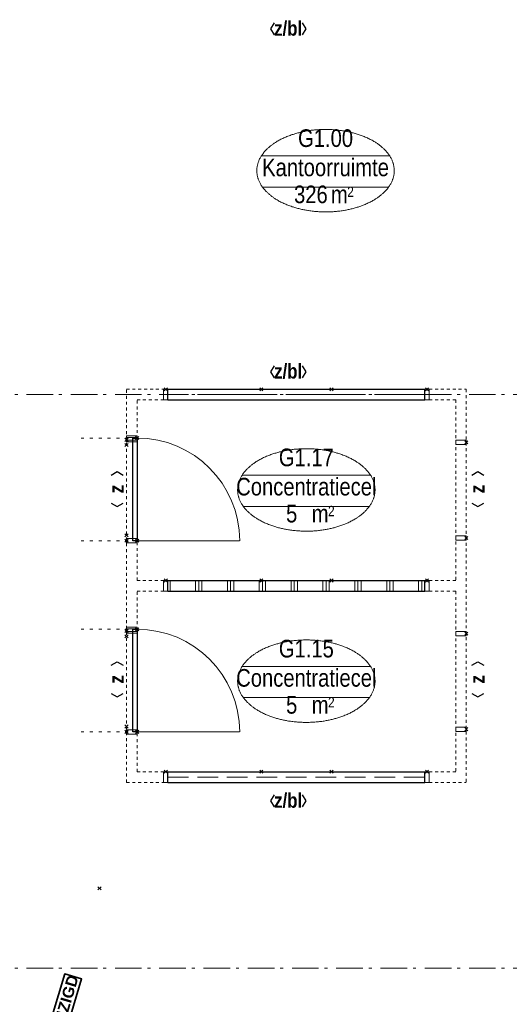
# Model space of a CAD drawing. Header units: millimetres. Extents: x 293454 to 524618, y 211738 to 307297.
# Tile 142 of 152: x 505013 to 509623, y 268354 to 277622. Entities that reach past the tile are written whole.
import ezdxf
from ezdxf.enums import TextEntityAlignment as Align

# ---------------------------------------------------------------- set-up
doc = ezdxf.new("R2010")
doc.units = ezdxf.units.MM
doc.header["$LTSCALE"] = 400
doc.header["$PDMODE"] = 3
doc.header["$PDSIZE"] = 15
for name, pattern in [('STYLE_02', [0.694427, 0.486069, -0.208359]), ('STYLE_05', [0.208282, 0.069427, -0.138855]), ('STYLE_06', [1.041641, 0.625, -0.208282, 0.069427, -0.138931]), ('STYLE_21', [0.138889, 0.069444, -0.069444])]:
    doc.linetypes.add(name, pattern=pattern)
for name, color, linetype, lineweight in [('Interieur-deur', 43, 'Continuous', 9), ('Interieur-scheidingswand-horizontaal', 5, 'Continuous', 25), ('Interieur-systeemwand glas', 140, 'STYLE_21', 15), ('Kozijnmerken', 43, 'Continuous', 9), ('Lijn-stramien', 5, 'STYLE_06', 9), ('None', 7, 'Continuous', 9), ('Ruimtenummers', 5, 'Continuous', 25), ('Wijzigingspijlen', 43, 'Continuous', 9)]:
    doc.layers.add(name, color=color, linetype=linetype, lineweight=lineweight)
doc.styles.add('Arial (bold)', font='arialbd.ttf', dxfattribs={"height": 132.291667})
doc.styles.add('Arial Narrow', font='ARIALN.TTF', dxfattribs={"height": 222.25})
doc.styles.add('Arial Narrow (bold)', font='ARIALNB.TTF', dxfattribs={"height": 172.861111})

# ---------------------------------------------------------------- blocks, each defined once
blk = doc.blocks.new('Ruimtenummer UV 50')
at = {"layer": 'Ruimtenummers', "color": 8, "lineweight": 5}
for p, q in [((602.2, 156.5), (-602.3, 156.5)), ((594.7, -137.5), (-594.8, -137.5))]:
    blk.add_line(p, q, dxfattribs=at)
blk.add_open_spline([(-323.4, 353.8), (-173.3, 405.8), (173.3, 405.8), (323.4, 353.8), (473.5, 301.8), (560.1, 211.8), (646.8, 121.7), (646.8, 17.7), (646.8, -86.3), (560.1, -176.3), (473.5, -266.4), (323.4, -318.4), (173.3, -370.4), (-173.3, -370.4), (-323.4, -318.4), (-473.5, -266.4), (-560.2, -176.3), (-646.8, -86.3), (-646.8, 17.7), (-646.8, 121.7), (-560.2, 211.8), (-473.5, 301.8), (-323.4, 353.8)], degree=2, knots=[0, 0, 0, 0.09962, 0.19924, 0.19924, 0.283607, 0.283607, 0.349619, 0.349619, 0.415638, 0.415638, 0.5, 0.5, 0.59962, 0.69924, 0.69924, 0.783607, 0.783607, 0.849619, 0.849619, 0.915638, 0.915638, 1, 1, 1], dxfattribs=at)
at = {"layer": 'Ruimtenummers', "attachment_point": 2, "style": 'Arial Narrow'}
for s, insert, char_height in [(' m', (103.6, -122.2), 165.95), (' 2', (220.1, -132.8), 96.8)]:
    blk.add_mtext(s, dxfattribs=dict(at, insert=insert, char_height=char_height))
at = {"layer": 'Ruimtenummers', "style": 'Arial Narrow'}
for tag, p in [('Nummer', (0, 406.9)), ('Naam', (0, 131.7)), ('Oppervlak', (-137.9, -122.2))]:
    blk.add_attdef(tag, text='', height=165.9, dxfattribs=at).set_placement(p, align=Align.TOP_CENTER)
blk = doc.blocks.new('*X616')
at = {"layer": 'None', "lineweight": 9}
for p, q in [((360, -1850), (360, -1750)), ((600, -1850), (600, -1750)), ((630, -1850), (630, -1750)), ((660, -1850), (660, -1750)), ((900, -1850), (900, -1750)), ((930, -1850), (930, -1750)), ((960, -1850), (960, -1750)), ((1200, -1850), (1200, -1750)), ((1230, -1850), (1230, -1750)), ((1260, -1850), (1260, -1750)), ((1500, -1850), (1500, -1750)), ((1530, -1850), (1530, -1750)), ((1560, -1850), (1560, -1750)), ((1800, -1850), (1800, -1750)), ((1830, -1850), (1830, -1750)), ((1860, -1850), (1860, -1750)), ((2100, -1850), (2100, -1750)), ((2130, -1850), (2130, -1750)), ((2160, -1850), (2160, -1750)), ((2400, -1850), (2400, -1750)), ((2430, -1850), (2430, -1750)), ((2460, -1850), (2460, -1750)), ((2700, -1850), (2700, -1750)), ((2730, -1850), (2730, -1750))]:
    blk.add_line(p, q, dxfattribs=at)
blk = doc.blocks.new('systeemwandstijl 900 hoh')
at = {"layer": 'Interieur-systeemwand glas', "color": 43, "linetype": 'Continuous', "lineweight": 9}
blk.add_lwpolyline([(0, 20), (100, 20), (100, -20), (0, -20)], close=True, dxfattribs=at)
at = {"layer": 'Interieur-systeemwand glas', "color": 43, "linetype": 'Continuous', "lineweight": 15}
for p in [(0, 900), (0, 0)]:
    blk.add_point(p, dxfattribs=at)
blk = doc.blocks.new('Deur systeemwand 950')
at = {"layer": 'Interieur-deur', "color": 140, "linetype": 'Continuous', "lineweight": 15}
blk.add_line((0, 1063.8), (0, 100), dxfattribs=at)
at = {"layer": 'Interieur-deur', "color": 92, "linetype": 'Continuous', "lineweight": 25}
blk.add_lwpolyline([(-966, 100), (0, 100), (0, 60), (-966, 60)], close=True, dxfattribs=at)
at = {"layer": 'Interieur-deur', "color": 140, "linetype": 'Continuous', "lineweight": 15}
blk.add_arc((0, 100), 966, 90, 180, dxfattribs=at)
at = {"layer": 'Interieur-systeemwand glas', "color": 43, "linetype": 'Continuous', "lineweight": 9}
for points in [[(-986, 100), (-946, 100), (-946, 0), (-986, 0)], [(-20, 100), (20, 100), (20, 0), (-20, 0)]]:
    blk.add_lwpolyline(points, close=True, dxfattribs=at)
at = {"layer": 'Lijn-stramien', "color": 8, "linetype": 'STYLE_05', "lineweight": 5}
for p, q in [((-966, 100), (-966, -476)), ((0, 100), (0, -476))]:
    blk.add_line(p, q, dxfattribs=at)
at = {"layer": 'None', "linetype": 'Continuous', "lineweight": 5}
for p in [(-966, 100), (0, 100)]:
    blk.add_point(p, dxfattribs=at)
blk = doc.blocks.new('Concentratiecel G 3 (2D)')
at = {"layer": 'Interieur-scheidingswand-horizontaal', "lineweight": 25}
for p, q in [((340, 50), (2760, 50)), ((340, -50), (340, 50)), ((2760, -50), (2760, 50)), ((340, -50), (2760, -50)), ((340, -1750), (2760, -1750)), ((340, -1850), (340, -1750)), ((2760, -1850), (2760, -1750)), ((340, -1850), (2760, -1850)), ((340, -3550), (2760, -3550)), ((340, -3650), (340, -3550)), ((2760, -3650), (2760, -3550)), ((340, -3650), (2760, -3650))]:
    blk.add_line(p, q, dxfattribs=at)
at = {"layer": 'Interieur-scheidingswand-horizontaal', "linetype": 'STYLE_02', "lineweight": 9}
for p, q in [((340, 0), (2760, 0)), ((340, -3600), (2760, -3600))]:
    blk.add_line(p, q, dxfattribs=at)
at = {"layer": 'Interieur-systeemwand glas', "lineweight": 15}
for p, q in [((-50, 50), (300, 50)), ((-50, -3650), (-50, 50)), ((2800, 50), (3150, 50)), ((3150, 50), (3150, -3650)), ((50, -50), (300, -50)), ((50, -1750), (50, -50)), ((2800, -50), (3050, -50)), ((3050, -50), (3050, -1750)), ((50, -1750), (300, -1750)), ((2800, -1750), (3050, -1750)), ((50, -3550), (50, -1850)), ((50, -1850), (300, -1850)), ((2800, -1850), (3050, -1850)), ((3050, -1850), (3050, -3550)), ((50, -3550), (300, -3550)), ((2800, -3550), (3050, -3550)), ((-50, -3650), (300, -3650)), ((2800, -3650), (3150, -3650))]:
    blk.add_line(p, q, dxfattribs=at)
at = {"layer": 'Interieur-scheidingswand-horizontaal', "color": 7}
for name, p, rotation in [('systeemwandstijl 900 hoh', (320, 50), 270), ('Deur systeemwand 950', (-50, -1375), 270), ('systeemwandstijl 900 hoh', (3150, -450), 180), ('systeemwandstijl 900 hoh', (320, -1750), 270), ('Deur systeemwand 950', (-50, -3175), 270), ('systeemwandstijl 900 hoh', (320, -3550), 270)]:
    blk.add_blockref(name, p, dxfattribs=dict(at, rotation=rotation))
at = {"layer": 'Interieur-scheidingswand-horizontaal', "color": 7, "xscale": -1}
for p, rotation in [((2780, 50), 90), ((-50, -425), 180), ((2780, -1750), 90), ((-50, -2225), 180), ((2780, -3550), 90)]:
    blk.add_blockref('systeemwandstijl 900 hoh', p, dxfattribs=dict(at, rotation=rotation))
for p in [(3150, -1350), (3150, -2250), (3150, -3150)]:
    blk.add_blockref('systeemwandstijl 900 hoh', p, dxfattribs=at)
at = {"layer": 'Interieur-scheidingswand-horizontaal', "color": 7}
for p in [(-50, -1375), (-50, -3175)]:
    blk.add_blockref('systeemwandstijl 900 hoh', p, dxfattribs=at)
at = {"layer": 'Interieur-scheidingswand-horizontaal'}
blk.add_blockref('*X616', (0, 0), dxfattribs=at)
blk = doc.blocks.new('Kozijnmerk 50')
at = {"layer": 'Kozijnmerken', "color": 92, "linetype": 'Continuous', "lineweight": 25}
for points in [[(-132.2, 50.6), (-164.8, -5.8), (-132.2, -62.1)], [(132.2, 50.6), (164.8, -5.8), (132.2, -62.1)]]:
    blk.add_lwpolyline(points, dxfattribs=at)
at = {"layer": 'None', "color": 43, "style": 'Arial Narrow (bold)'}
blk.add_attdef('merk', text='', height=138.3, dxfattribs=at).set_placement((0, 0), align=Align.MIDDLE_CENTER)
blk = doc.blocks.new('Wijzigingspijl')
at = {"layer": 'None', "linetype": 'Continuous', "lineweight": 5}
blk.add_point((0, 0), dxfattribs=at)
at = {"layer": 'Wijzigingspijlen', "color": 1, "linetype": 'Continuous', "lineweight": 35}
blk.add_lwpolyline([(-82.5, -1485), (-247.5, -1485), (0, -1732.5), (247.5, -1485), (82.5, -1485), (82.5, -866.25), (-82.5, -866.25)], close=True, dxfattribs=at)
at = {"layer": 'Wijzigingspijlen', "color": 8, "insert": (0, -1271.25), "char_height": 105.833, "attachment_point": 5, "rotation": 90, "style": 'Arial (bold)'}
blk.add_mtext('GEWIJZIGD', dxfattribs=at)

msp = doc.modelspace()

# ---------------------------------------------------------------- linework, layer by layer
at = {"layer": 'None', "color": 43, "linetype": 'STYLE_06', "lineweight": 9}
for p, q in [((516576.74062, 274093.5115), (497868.77062, 274093.5115)), ((516576.74062, 268693.5115), (497868.77062, 268693.5115))]:
    msp.add_line(p, q, dxfattribs=at)

# ---------------------------------------------------------------- block references
at = {"layer": 'Interieur-systeemwand glas', "color": 7}
msp.add_blockref('Concentratiecel G 3 (2D)', (506067.84062, 274093.5115), dxfattribs=at)
at = {"layer": 'Kozijnmerken', "color": 7}
for p in [(507540.41246, 277541.44666), (507540.41246, 274313.91275), (507540.41246, 270273.91275)]:
    msp.add_blockref('Kozijnmerk 50', p, dxfattribs=at).add_auto_attribs({'merk': 'z/bl'})
at = {"layer": 'Kozijnmerken', "color": 7, "rotation": 90}
for p in [(505923.4301, 273203.5115), (509321.01284, 273203.5115), (505923.4301, 271413.5115), (509321.01284, 271413.5115)]:
    msp.add_blockref('Kozijnmerk 50', p, dxfattribs=at).add_auto_attribs({'merk': 'z'})
at = {"layer": 'None', "color": 7, "rotation": 343.3841084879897}
msp.add_blockref('Wijzigingspijl', (505763.84085, 269446.16801), dxfattribs=at)
at = {"layer": 'Ruimtenummers'}
for p, values in [((507892.28307, 276183.56342), {'Nummer': 'G1.00', 'Naam': 'Kantoorruimte', 'Oppervlak': '326'}), ((507711.4893, 273178.28864), {'Nummer': 'G1.17', 'Naam': 'Concentratiecel', 'Oppervlak': '5'}), ((507711.4893, 271378.28864), {'Nummer': 'G1.15', 'Naam': 'Concentratiecel', 'Oppervlak': '5'})]:
    msp.add_blockref('Ruimtenummer UV 50', p, dxfattribs=at).add_auto_attribs(values)

doc.saveas('drawing.dxf')
